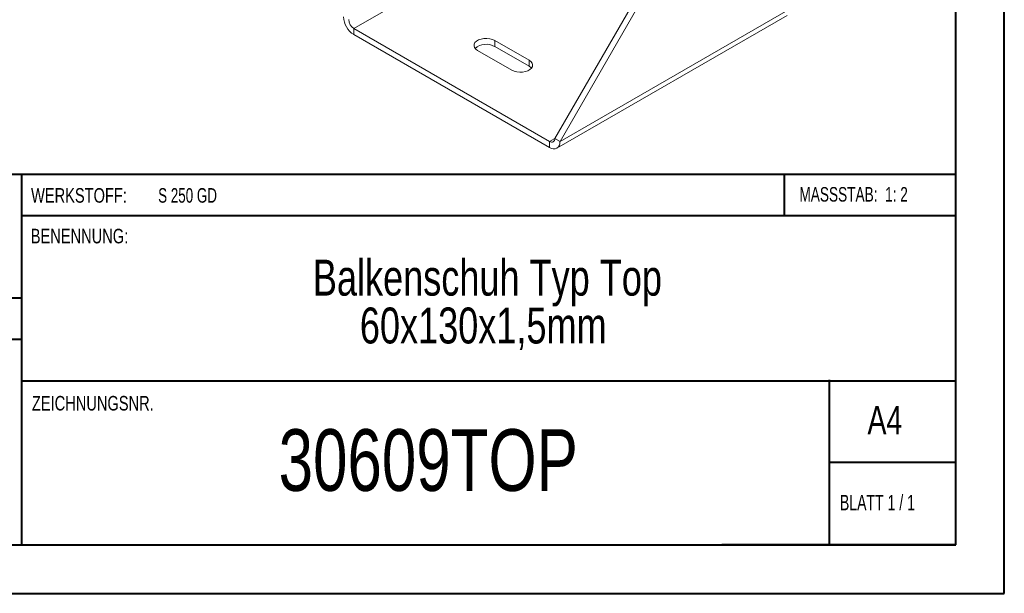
# Model space of a CAD drawing. Header units: millimetres. Extents: x 0 to 210, y 0 to 297.
# Tile 2 of 4: x 109 to 210, y 0 to 59. Entities that reach past the tile are written whole.
import ezdxf

# ---------------------------------------------------------------- set-up
doc = ezdxf.new("R2010")
doc.units = ezdxf.units.MM
doc.styles.add('SLDTEXTSTYLE0', font='TXT', dxfattribs={"width": 0.75})
doc.styles.add('SLDTEXTSTYLE1', font='TXT', dxfattribs={"width": 0.681818})
doc.styles.add('SLDTEXTSTYLE2', font='TXT', dxfattribs={"width": 0.7})
doc.styles.add('SLDTEXTSTYLE3', font='TXT', dxfattribs={"width": 0.6875})

# ---------------------------------------------------------------- blocks, each defined once
blk = doc.blocks.new('SW_NOTE_1')
at = {"color": 0, "linetype": 'Continuous', "lineweight": 0, "char_height": 3.7042, "attachment_point": 2, "style": 'SLDTEXTSTYLE0'}
for s, insert in [('Balkenschuh Typ Top', (24.66, 4.77)), ('60x130x1,5mm', (24.23, -0.16))]:
    blk.add_mtext(s, dxfattribs=dict(at, insert=insert))

msp = doc.modelspace()

# ---------------------------------------------------------------- linework, layer by layer
at = {"color": 7, "linetype": 'Continuous', "lineweight": 40}
for p, q in [((210.08, 0.21), (210.08, 297.21)), ((205.08, 5.21), (205.08, 292.21)), ((205.08, 43.37), (10.11, 43.37)), ((108.91, 43.37), (108.91, 5.12)), ((187.47, 39.12), (187.47, 43.37)), ((205.08, 39.12), (108.91, 39.12)), ((108.91, 30.62), (10.11, 30.62)), ((108.91, 26.37), (10.11, 26.37)), ((108.91, 22.12), (205.08, 22.12)), ((192.08, 5.21), (192.08, 22.21)), ((205.08, 13.71), (192.08, 13.71)), ((10.08, 5.21), (205.08, 5.21)), ((205.08, 5.21), (180.99, 5.21)), ((0.08, 0.21), (210.08, 0.21))]:
    msp.add_line(p, q, dxfattribs=at)
at = {"color": 7, "linetype": 'Continuous', "lineweight": 15}
for p, q in [((143.13, 58.4), (166.82, 72.07)), ((163.81, 47.07), (174.78, 66.05)), ((164.35, 46.76), (175.31, 65.75)), ((164.35, 46.76), (188.03, 60.44)), ((164.03, 46.07), (187.72, 59.75)), ((143.13, 58.4), (163.28, 46.76)), ((143.13, 58.4), (143.13, 57.78)), ((143.13, 57.78), (163.28, 46.15)), ((161.16, 55.13), (157.63, 57.17)), ((157.63, 56.56), (157.63, 57.17)), ((155.86, 56.15), (159.4, 54.11)), ((161.16, 54.52), (157.63, 56.56)), ((161.16, 54.52), (161.16, 55.13)), ((163.81, 47.07), (163.28, 46.76)), ((163.28, 46.76), (163.28, 46.15)), ((163.81, 47.07), (164.35, 46.76))]:
    msp.add_line(p, q, dxfattribs=at)
at = {"color": 7, "linetype": 'Continuous', "lineweight": 15, "flags": 128}
for points in [[(157.63, 57.17), (157.39, 57.28), (157.12, 57.35), (156.82, 57.38), (156.52, 57.37), (156.23, 57.32), (155.97, 57.23), (155.76, 57.11), (155.6, 56.96), (155.51, 56.79), (155.5, 56.62), (155.55, 56.45), (155.67, 56.29), (155.86, 56.15)], [(159.4, 54.11), (159.63, 54), (159.91, 53.93), (160.2, 53.9), (160.5, 53.91), (160.79, 53.96), (161.05, 54.05), (161.26, 54.17), (161.42, 54.32), (161.51, 54.49), (161.53, 54.66), (161.47, 54.83), (161.35, 54.99), (161.16, 55.13)], [(161.41, 54.31), (161.35, 54.38), (161.16, 54.52)]]:
    msp.add_lwpolyline(points, dxfattribs=at)
at = {"color": 7, "linetype": 'Continuous', "lineweight": 15}
for centre, radius, start, end in [((144.37, 59.72), 2.31, 182.6055, 237.3945), ((143.75, 59.37), 1.15, 182.6055, 237.3945), ((156.76, 55.02), 1.76, 60.6485, 130.912), ((163.49, 47.02), 0.328, 230.7967, 9.214), ((163.7, 46.66), 0.655, 230.7967, 9.214)]:
    msp.add_arc(centre, radius, start, end, dxfattribs=at)

# ---------------------------------------------------------------- block references
at = {"color": 7, "linetype": 'Continuous', "lineweight": 0}
msp.add_blockref('SW_NOTE_1', (132.22, 29.82), dxfattribs=at)

# ---------------------------------------------------------------- texts
for s, insert, char_height, attachment_point, style in [('WERKSTOFF:', (109.91, 41.96), 1.5, 1, 'SLDTEXTSTYLE0'), ('S 250 GD', (122.99, 41.96), 1.5, 1, 'SLDTEXTSTYLE3'), ('MASSSTAB:  1: 2', (188.99, 42.07), 1.5, 1, 'SLDTEXTSTYLE2'), ('BENENNUNG:', (109.88, 37.77), 1.5, 1, 'SLDTEXTSTYLE0'), ('ZEICHNUNGSNR.', (110, 20.55), 1.5, 1, 'SLDTEXTSTYLE0'), ('A4', (196, 19.52), 2.91, 1, 'SLDTEXTSTYLE0'), ('30609TOP', (150.79, 17.12), 6.35, 2, 'SLDTEXTSTYLE0'), ('BLATT 1 / 1', (193.16, 10.36), 1.5875, 1, 'SLDTEXTSTYLE1')]:
    msp.add_mtext(s, dxfattribs=dict(at, insert=insert, char_height=char_height, attachment_point=attachment_point, style=style))

doc.saveas('drawing.dxf')
